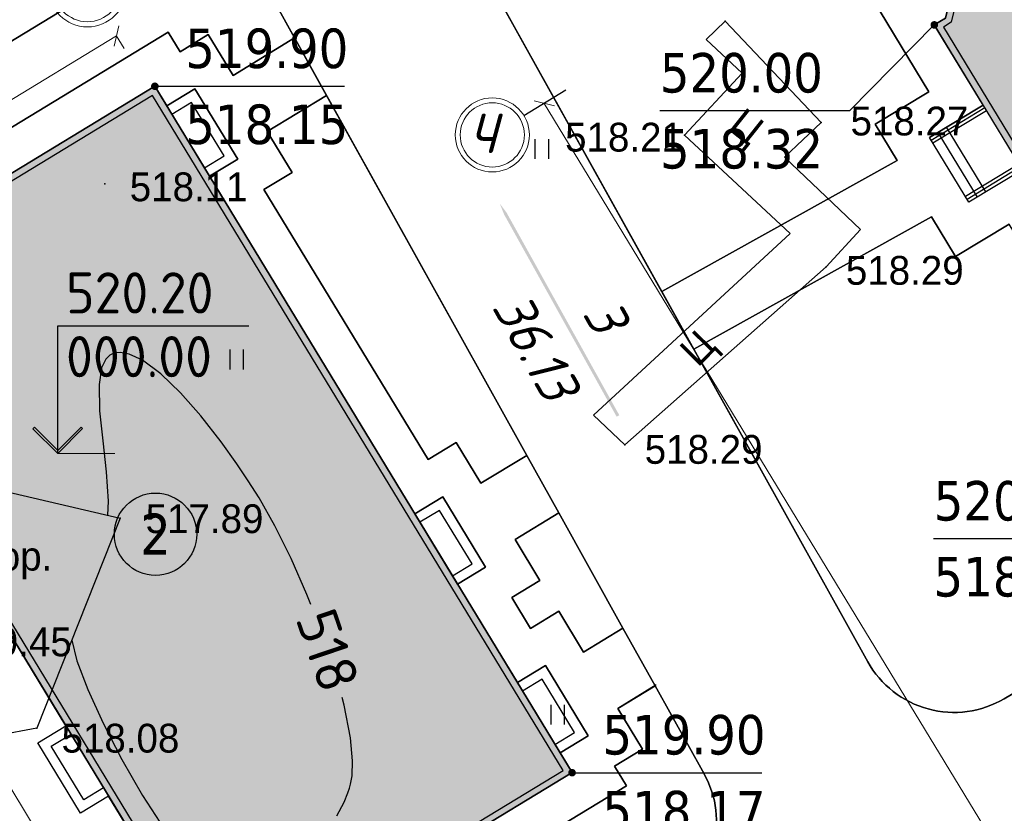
# Model space of a CAD drawing. Header units: millimetres. Extents: x 767170 to 66149698, y -983507 to 2493658.
# Tile 250 of 256: x 3246314 to 3276220, y -589138 to -565028. Entities that reach past the tile are written whole.
import ezdxf
from ezdxf.enums import TextEntityAlignment as Align

# ---------------------------------------------------------------- set-up
doc = ezdxf.new("R2010")
doc.units = ezdxf.units.MM
for name, pattern in [('Д_ТРОТ_ТРУБА', [3, 1.5, -1.5]), ('ДОРОГИ_СТРОЯЩ', [9, 8, -1]), ('Контура низ откосов  Штриховая 0.1-0.5 - - - - - - -', [0.6, 0.1, -0.5])]:
    doc.linetypes.add(name, pattern=pattern)
for name, color, linetype in [('(004) Точки рельефа', 7, 'Continuous'), ('(025) Дорога', 7, 'Continuous'), ('(036) Растительность', 7, 'Continuous'), ('(039) Земля', 7, 'Continuous'), ('C-TOPO-MAJR', 9, 'Continuous'), ('os', 3, 'Continuous'), ('V_GRADEMARKER', 6, 'Continuous'), ('V_Loyiha_OPOR-PNT', 7, 'Continuous')]:
    doc.layers.add(name, color=color, linetype=linetype)
doc.layers.add('(032) Горизонтали утолщенные', color=32, linetype='Continuous', lineweight=30)
doc.layers.add('ГТ_ОТМЕТКА НУЛЯ', color=7, linetype='Continuous', lineweight=25)
doc.styles.add('BLACK', font='tahomabd.ttf')
doc.styles.add('BM-431', font='txt')
doc.styles.add('D-431', font='txt')
doc.styles.add('ESKD1', font='eskd1.shx', dxfattribs={"width": 1.2, "oblique": 14.994305})
doc.styles.add('GOST-2.304_Type-B', font='GOST_Common.ttf')
doc.styles.get("Standard").update_dxf_attribs({"font": 'isocpeui.ttf'})
doc.styles.add('Tahoma', font='tahoma.ttf')
doc.styles.add('СПДС', font='isocpeur.ttf')
doc.dimstyles.new('genplan dimension', dxfattribs={"dimtxt": 1100, "dimasz": 450, "dimexe": 450, "dimexo": 0, "dimgap": 80, "dimtad": 1, "dimlfac": 0.001, "dimtxsty": 'BLACK', "dimblk": 'OBLIQUE', "dimcen": 0, "dimclrd": 186, "dimclre": 186, "dimclrt": 186, "dimadec": 1, "dimazin": 0, "dimtfac": 1, "dimtmove": 0, "dimatfit": 3, "dimldrblk": 'OBLIQUE', "dimfxl": 1, "dimlwd": 9, "dimlwe": 9, "dimarcsym": 0})

# ---------------------------------------------------------------- blocks, each defined once
blk = doc.blocks.new('I04010')
for p, q in [((-0.412273, 0.007146), (-0.412273, 1.207146)), ((0.387727, 1.207146), (0.387727, 0.007146))]:
    blk.add_line(p, q)
blk = doc.blocks.new('Topo Xos')
at = {"layer": '(004) Точки рельефа', "color": 7, "linetype": 'ByBlock', "lineweight": -2, "transparency": 16777216}
for p in [(-85.009, 6.537), (-82.097, 3.465), (-86.246, 3.077), (-103.853, 1.603), (-81.945, -0.925), (-88.064, -6.33), (-103.393, -8.557), (-105.92, -14.939)]:
    blk.add_point(p, dxfattribs=at)
at = {"layer": '(025) Дорога', "linetype": 'Д_ТРОТ_ТРУБА', "ltscale": 600, "transparency": 16777216, "flags": 128}
for points in [[(-83.038, 0.092), (-86.246, 3.077), (-84.491, 4.963), (-85.586, 5.982), (-85.009, 6.537), (-82.097, 3.465), (-83.21, 2.41), (-80.905, 0.209), (-81.945, -0.925)], [(-88.064, -6.33), (-89.011, -5.434), (-83.038, 0.092)], [(-88.064, -6.33), (-81.945, -0.925), (-81.947, -0.923)]]:
    blk.add_lwpolyline(points, dxfattribs=at)
at = {"layer": '(032) Горизонтали утолщенные', "color": 32, "linetype": 'Continuous', "lineweight": 30, "ltscale": 600, "transparency": 16777216}
for points in [[(-104.861, -12.266), (-104.702, -12.895), (-104.371, -13.762), (-103.905, -14.786), (-103.338, -15.887), (-102.708, -16.984), (-102.05, -17.996)], [(-96.806, -17.606), (-96.587, -17.189), (-96.47, -16.904), (-96.421, -16.76), (-96.389, -16.643), (-96.346, -16.382), (-96.33, -15.931), (-96.392, -15.231), (-96.586, -14.234), (-96.65, -14.004)]]:
    blk.add_lwpolyline(points, dxfattribs=at)
at = {"layer": '(039) Земля', "linetype": 'Контура низ откосов  Штриховая 0.1-0.5 - - - - - - -', "ltscale": 600, "transparency": 16777216, "flags": 128}
blk.add_lwpolyline([(-112.055, -6.542), (-103.393, -8.557), (-105.92, -14.939), (-110.293, -15.748), (-112.055, -6.542)], dxfattribs=at)
at = {"layer": '(036) Растительность', "linetype": 'Continuous', "transparency": 16777216, "xscale": 0.5, "yscale": 0.5, "zscale": 0.5}
for p in [(-90.574, 2.355), (-99.846, -4.042), (-90.096, -14.832)]:
    blk.add_blockref('I04010', p, dxfattribs=at)
at = {"layer": '(004) Точки рельефа', "linetype": 'ByBlock', "transparency": 16777216, "char_height": 0.875, "attachment_point": 4, "style": 'D-431'}
for s, insert in [('518.27', (-81.204, 3.5)), ('518.21', (-89.874, 3.01)), ('518.11', (-103.098, 1.501)), ('518.29', (-81.347, -1.036)), ('518.29', (-87.457, -6.475)), ('517.89', (-102.616, -8.581)), ('519.45', (-108.436, -12.323)), ('518.08', (-105.169, -15.248))]:
    blk.add_mtext(s, dxfattribs=dict(at, insert=insert))
at = {"layer": '(025) Дорога', "linetype": 'ДОРОГИ_СТРОЯЩ', "transparency": 16777216, "style": 'BM-431'}
for rotation, p in [(321.4892, (-84.963, 3.269)), (45.4202, (-85.842, -3.996))]:
    blk.add_text('Ц', height=0.875, rotation=rotation, dxfattribs=at).set_placement(p)
at = {"layer": '(039) Земля', "linetype": 'Continuous', "transparency": 16777216, "style": 'BM-431'}
blk.add_text('нав.стр мусор.', height=0.875, dxfattribs=at).set_placement((-113.39, -10.15))
at = {"layer": 'C-TOPO-MAJR', "color": 32, "linetype": 'Continuous', "lineweight": 30, "transparency": 16777216, "insert": (-97.08, -12.577), "char_height": 1.25, "width": 2.14625, "attachment_point": 5, "rotation": 288.7274, "style": 'СПДС', "bg_fill": 3, "box_fill_scale": 1.254, "bg_fill_color": 256, "bg_fill_true_color": 13158600, "bg_fill_transparency": 0}
blk.add_mtext('518', dxfattribs=at)
at = {"layer": '(032) Горизонтали утолщенные', "color": 32, "linetype": 'Continuous', "lineweight": 30, "ltscale": 600, "transparency": 16777216}
blk.add_lwpolyline([(-97.597, -11.179), (-97.717, -10.875), (-98.197, -9.787), (-98.69, -8.795), (-99.171, -7.943), (-99.277, -7.771), (-99.496, -7.425), (-99.84, -6.908), (-100.32, -6.236), (-100.938, -5.446), (-101.556, -4.747), (-102.155, -4.173), (-102.712, -3.761), (-103.114, -3.571), (-103.383, -3.522), (-103.544, -3.539), (-103.619, -3.562), (-103.697, -3.603), (-103.826, -3.723), (-103.955, -3.994), (-104.031, -4.497), (-104.011, -5.296), (-103.918, -6.207), (-103.811, -7.15), (-103.749, -8.044), (-103.772, -8.468)], dxfattribs=at)
blk = doc.blocks.new('_Oblique')
at = {"color": 0, "linetype": 'ByBlock', "lineweight": -2}
blk.add_line((-0.5, -0.5), (0.5, 0.5), dxfattribs=at)
blk = doc.blocks.new('*D1905')
at = {"color": 186, "lineweight": 9, "transparency": 16777216}
for p, q in [((-59597, -8107), (-59999, -8351)), ((-59614, -8118), (-30888, -55389)), ((-30742, -55300), (-31273, -55623))]:
    blk.add_line(p, q, dxfattribs=at)
at = {"color": 186, "lineweight": 9, "transparency": 16777216, "xscale": 450, "yscale": 450, "zscale": 450}
for p, rotation in [((-59614, -8118), 121.2865699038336), ((-30888, -55389), 301.2865699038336)]:
    blk.add_blockref('_Oblique', p, dxfattribs=dict(at, rotation=rotation))
at = {"color": 186, "transparency": 16777216, "insert": (-44586, -31349), "char_height": 1100, "attachment_point": 5, "rotation": 301.2866, "style": 'BLACK'}
blk.add_mtext('55,32', dxfattribs=at)
blk = doc.blocks.new('*D291')
at = {"color": 186, "lineweight": 9, "transparency": 16777216}
for p, q in [((2205660, -665699), (2205660, -665083)), ((2229660, -665699), (2229660, -665083)), ((2229660, -665533), (2205660, -665533))]:
    blk.add_line(p, q, dxfattribs=at)
at = {"color": 186, "lineweight": 9, "transparency": 16777216, "xscale": 450, "yscale": 450, "zscale": 450, "rotation": 180}
blk.add_blockref('_Oblique', (2205660, -665533), dxfattribs=at)
at = {"color": 186, "lineweight": 9, "transparency": 16777216, "xscale": 450, "yscale": 450, "zscale": 450}
blk.add_blockref('_Oblique', (2229660, -665533), dxfattribs=at)
at = {"color": 186, "transparency": 16777216, "insert": (2217660, -664891), "char_height": 1100, "attachment_point": 5, "style": 'BLACK'}
blk.add_mtext('24', dxfattribs=at)
blk = doc.blocks.new('*D292')
at = {"color": 186, "lineweight": 9, "transparency": 16777216}
for p, q in [((2203535, -650919), (2203996, -650919)), ((2203546, -650919), (2203546, -662919)), ((2203535, -662919), (2203996, -662919))]:
    blk.add_line(p, q, dxfattribs=at)
at = {"color": 186, "lineweight": 9, "transparency": 16777216, "xscale": 450, "yscale": 450, "zscale": 450}
for p, rotation in [((2203546, -650919), 90), ((2203546, -662919), 270)]:
    blk.add_blockref('_Oblique', p, dxfattribs=dict(at, rotation=rotation))
at = {"color": 186, "transparency": 16777216, "insert": (2202905, -656919), "char_height": 1100, "attachment_point": 5, "rotation": 90, "style": 'BLACK'}
blk.add_mtext('12', dxfattribs=at)
blk = doc.blocks.new('Eksplikatsia')
h = blk.add_hatch(color=2)
h.dxf.hatch_style = 1
edge = h.paths.add_edge_path()
edge.add_arc((0, 0), 1250, 0, 360)
at = {"lineweight": 30}
blk.add_circle((0, 0), 1250, dxfattribs=at)
at = {"color": 1}
blk.add_attdef('№', text='', height=1250, dxfattribs=at).set_placement((0, 0), align=Align.MIDDLE_CENTER)
blk = doc.blocks.new('*U1416')
at = {"layer": 'V_GRADEMARKER', "elevation": 520}
blk.add_lwpolyline([(-91.858, 1, 0, 0.486, 0), (-90.961, -0.613, 0.0923, 0.0923, 0), (-88.268, -5.453, 0.486, 0, 0)], format="xyseb", dxfattribs=at)
at = {"layer": 'V_GRADEMARKER', "style": 'ESKD1', "oblique": 14.9943, "width": 1.2}
for s, p in [('36.13', (-92.118, -2.141, 520)), ('3', (-89.366, -2.34, 520))]:
    blk.add_text(s, height=1.2, rotation=299.0885, dxfattribs=at).set_placement(p)
blk = doc.blocks.new('*U1470')
at = {"layer": 'V_Loyiha_OPOR-PNT', "elevation": 518.38}
blk.add_lwpolyline([(-70.663, -6.733), (-72.916, -9.183), (-78.684, -9.183)], dxfattribs=at)
at = {"layer": 'V_Loyiha_OPOR-PNT', "const_width": 0.115, "elevation": 518.38}
blk.add_lwpolyline([(-70.72, -6.733, 1), (-70.605, -6.733, 1)], format="xyb", close=True, dxfattribs=at)
at = {"layer": 'V_Loyiha_OPOR-PNT', "color": 1, "style": 'Tahoma'}
blk.add_text('520.00', height=1.2, dxfattribs=at).set_placement((-78.677, -8.629, 518.38))
at = {"layer": 'V_Loyiha_OPOR-PNT', "color": 5, "style": 'Tahoma'}
blk.add_text('518.38', height=1.2, dxfattribs=at).set_placement((-78.684, -10.937, 518.38))
blk = doc.blocks.new('*U1471')
at = {"layer": 'V_Loyiha_OPOR-PNT', "elevation": 518.32}
blk.add_lwpolyline([(-78.66, 6.427), (-81.235, 3.82), (-86.996, 3.82)], dxfattribs=at)
at = {"layer": 'V_Loyiha_OPOR-PNT', "const_width": 0.115, "elevation": 518.32}
blk.add_lwpolyline([(-78.718, 6.427, 1), (-78.603, 6.427, 1)], format="xyb", close=True, dxfattribs=at)
at = {"layer": 'V_Loyiha_OPOR-PNT', "color": 1, "style": 'Tahoma'}
blk.add_text('520.00', height=1.2, dxfattribs=at).set_placement((-86.996, 4.374, 518.32))
at = {"layer": 'V_Loyiha_OPOR-PNT', "color": 5, "style": 'Tahoma'}
blk.add_text('518.32', height=1.2, dxfattribs=at).set_placement((-86.991, 2.066, 518.32))
blk = doc.blocks.new('*U1473')
at = {"layer": 'V_Loyiha_OPOR-PNT', "const_width": 0.115, "elevation": 518.17}
blk.add_lwpolyline([(-89.72, -16.29, 1), (-89.605, -16.29, 1)], format="xyb", close=True, dxfattribs=at)
at = {"layer": 'V_Loyiha_OPOR-PNT', "elevation": 518.17}
blk.add_lwpolyline([(-89.663, -16.29), (-89.663, -16.29), (-83.894, -16.29)], dxfattribs=at)
at = {"layer": 'V_Loyiha_OPOR-PNT', "color": 1, "style": 'Tahoma'}
blk.add_text('519.90', height=1.2, dxfattribs=at).set_placement((-88.74, -15.736, 518.17))
at = {"layer": 'V_Loyiha_OPOR-PNT', "color": 5, "style": 'Tahoma'}
blk.add_text('518.17', height=1.2, dxfattribs=at).set_placement((-88.74, -18.043, 518.17))
blk = doc.blocks.new('*U1474')
at = {"layer": 'V_Loyiha_OPOR-PNT', "const_width": 0.115, "elevation": 518.15}
blk.add_lwpolyline([(-102.392, 4.562, 1), (-102.276, 4.562, 1)], format="xyb", close=True, dxfattribs=at)
at = {"layer": 'V_Loyiha_OPOR-PNT', "elevation": 518.15}
blk.add_lwpolyline([(-102.334, 4.562), (-102.334, 4.562), (-96.573, 4.562)], dxfattribs=at)
at = {"layer": 'V_Loyiha_OPOR-PNT', "color": 1, "style": 'Tahoma'}
blk.add_text('519.90', height=1.2, dxfattribs=at).set_placement((-101.411, 5.116, 518.15))
at = {"layer": 'V_Loyiha_OPOR-PNT', "color": 5, "style": 'Tahoma'}
blk.add_text('518.15', height=1.2, dxfattribs=at).set_placement((-101.411, 2.808, 518.15))
blk = doc.blocks.new('*U1800')
at = {"layer": 'ГТ_ОТМЕТКА НУЛЯ', "linetype": 'Continuous', "lineweight": -3}
h = blk.add_hatch(color=256, dxfattribs=at)
h.dxf.hatch_style = 1
h.paths.add_polyline_path([(0.752, 0.756), (0, 0), (-0.756, 0.752), (-0.713, 0.795), (0, 0.085), (0.71, 0.798)])
at = {"layer": 'ГТ_ОТМЕТКА НУЛЯ', "linetype": 'Continuous', "lineweight": 30}
for p, q in [((0, 0), (0, 3.877)), ((0, 3.877), (5.801, 3.877))]:
    blk.add_line(p, q, dxfattribs=at)
at = {"layer": 'ГТ_ОТМЕТКА НУЛЯ', "color": 7, "true_color": 0xffffff, "transparency": 33554687, "const_width": 1.5}
for points in [[(-0.048, 4.812), (5.596, 4.812)], [(-0.048, 2.942), (5.596, 2.942)]]:
    blk.add_lwpolyline(points, dxfattribs=at)
at = {"layer": 'ГТ_ОТМЕТКА НУЛЯ', "linetype": 'Continuous', "lineweight": -3}
blk.add_lwpolyline([(0.752, 0.756), (0, 0), (-0.756, 0.752), (-0.713, 0.795), (0, 0.085), (0.71, 0.798), (0.752, 0.756)], dxfattribs=at)
at = {"layer": 'ГТ_ОТМЕТКА НУЛЯ', "linetype": 'Continuous', "lineweight": 20}
blk.add_lwpolyline([(0, 0), (1.732, 0)], dxfattribs=at)
at = {"layer": 'ГТ_ОТМЕТКА НУЛЯ', "color": 18, "true_color": 0x000000, "style": 'GOST-2.304_Type-B'}
blk.add_attdef('ОТМ', text='', height=1.25, rotation=360, dxfattribs=at).set_placement((0.248, 3.877), align=Align.BOTTOM_LEFT)
blk.add_attdef('ПР', text='', height=1.25, rotation=360, dxfattribs=at).set_placement((0.248, 3.566), align=Align.TOP_LEFT)
blk = doc.blocks.new('A$C2cdd6916')
h = blk.add_hatch(color=1)
h.dxf.hatch_style = 1
h.paths.add_polyline_path([(16401.238, -4652.593), (12042.877, -7301.119), (10692.648, -5079.21), (11718.144, -4456.027), (9225.414, -354.04), (9994.537, 113.347), (7294.079, 4557.166), (6524.956, 4089.779), (4032.226, 8191.765), (3006.729, 7568.583), (1656.5, 9790.492), (26610.253, 24954.602), (28168.21, 22390.86), (31159.242, 24208.476), (35090.313, 26597.342), (27092.803, 39757.883), (26750.971, 39550.156), (23865.782, 40254.206), (20705.813, 41025.308), (19934.711, 37865.339), (16774.743, 38636.441), (16003.641, 35476.472), (12843.672, 36247.575), (12072.57, 33087.606), (8912.601, 33858.708), (8141.499, 30698.739), (4981.531, 31469.841), (4210.429, 28309.873), (1050.46, 29080.975), (279.358, 25921.006), (-2880.611, 26692.108), (-3651.713, 23532.14), (-4355.763, 20646.951), (-16319.891, 13376.488), (-19205.079, 14080.537), (-22365.048, 14851.639), (-23136.15, 11691.671), (-26296.119, 12462.773), (-27067.221, 9302.804), (-30227.189, 10073.906), (-30998.291, 6913.938), (-34158.26, 7685.04), (-34929.362, 4525.071), (-38089.331, 5296.173), (-38860.433, 2136.205), (-42020.401, 2907.307), (-42791.503, -252.662), (-45951.472, 518.44), (-46722.574, -2641.528), (-47426.624, -5526.717), (-47768.456, -5734.445), (-39770.946, -18894.986), (-32848.844, -14688.503), (-34406.8, -12124.761), (-9453.047, 3039.348), (-8102.818, 817.438), (-9128.315, 194.256), (-6635.585, -3907.731), (-7404.707, -4375.118), (-4704.249, -8818.937), (-3935.127, -8351.55), (-1442.396, -12453.537), (-416.9, -11830.354), (933.329, -14052.264), (-3425.032, -16700.79), (-1867.075, -19264.531), (-17591.358, -28819.998), (-15929.538, -31554.655), (-15758.622, -31450.792), (-14927.712, -32818.121), (-15440.46, -33129.712), (-13674.776, -36035.286), (-13162.028, -35723.695), (-12331.118, -37091.024), (-12502.034, -37194.887), (-12294.306, -37536.72), (-10840.214, -39929.545), (952.998, -32762.946), (1160.726, -33104.778), (5091.797, -30715.911), (5507.252, -31399.576), (10207.445, -28543.322), (9791.99, -27859.658), (12013.899, -26509.429), (12844.81, -27876.758), (18826.874, -24241.526), (17995.963, -22874.197), (20217.873, -21523.968), (20633.328, -22207.633), (25333.521, -19351.379), (24918.066, -18667.715), (28849.137, -16278.848), (28641.409, -15937.016), (40434.621, -8770.416), (38772.801, -6035.759), (38601.885, -6139.622), (37770.975, -4772.293), (38283.723, -4460.702), (36518.039, -1555.128), (36005.291, -1866.719), (35174.381, -499.39), (35345.297, -395.527), (35137.569, -53.694), (33683.477, 2339.131), (17959.194, -7216.335)])
for p, q in [((-46288.397, -8169.999), (-47912.101, -9156.705)), ((-46204.919, -10810.649), (-47399.352, -8845.114)), ((-46717.667, -11122.24), (-47912.101, -9156.705)), ((-46461.293, -10966.445), (-47655.726, -9000.909)), ((-45093.964, -10135.535), (-46717.667, -11122.24))]:
    blk.add_line(p, q)
at = {"color": 1}
for p, q in [((-46236.466, -8255.457), (-47860.169, -9242.163)), ((-46184.534, -8340.915), (-47808.237, -9327.621)), ((-45197.828, -9964.619), (-46821.531, -10951.324)), ((-45145.896, -10050.077), (-46769.599, -11036.782))]:
    blk.add_line(p, q, dxfattribs=at)
for points in [[(-42791.503, -252.662), (-45951.472, 518.44), (-46722.574, -2641.528), (-47426.624, -5526.717), (-47768.456, -5734.445), (-39770.946, -18894.986)], [(-42791.503, -252.662), (-45951.472, 518.44), (-47426.624, -5526.717), (-47768.456, -5734.445), (-39770.946, -18894.986)]]:
    blk.add_lwpolyline(points)
at = {"color": 2, "lineweight": 30}
blk.add_lwpolyline([(-42644.618, -494.374), (-45804.587, 276.728), (-47251.964, -5654.611), (-47493.676, -5801.497), (-39703.894, -18620.206)], dxfattribs=at)
at = {"layer": 'os', "color": 0}
blk.add_line((-58962.309, -7721.593), (-60232.132, -8493.25), dxfattribs=at)
at = {"layer": 'os', "color": 0, "lineweight": 0}
for radius in [1125, 975]:
    blk.add_circle((-61193.535, -9077.483), radius, dxfattribs=at)
at = {"ltscale": 50}
blk.add_text('Ч', height=1200, dxfattribs=at).set_placement((-61927.753, -9625.742))
dim = blk.add_linear_dim(base=(-30888.110056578, -55388.882923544), p1=(-59597.220211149, -8107.421278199), p2=(-30741.657936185, -55299.885650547), angle=121.286569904, dimstyle='genplan dimension')
dim.commit()
dim.dimension.update_dxf_attribs({"geometry": '*D1905', "text_midpoint": (-44586.204274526, -31349.228369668)})
blk = doc.blocks.new('A$C42de6a65')
h = blk.add_hatch(color=1)
h.dxf.hatch_style = 1
h.paths.add_polyline_path([(-12199.948, -6200), (12199.843, -6200), (12199.948, 6200), (-12199.843, 6200)])
for points in [[(-8999.948, 6200), (-8999.948, 7200), (-11499.948, 7200), (-11499.948, 6200)], [(5500.052, 6200), (5500.052, 7200), (3000.052, 7200), (3000.052, 6200)], [(11500.052, 6200), (11500.052, 7200), (9000.052, 7200), (9000.052, 6200)], [(-9299.948, 6200), (-9299.948, 6900), (-11199.948, 6900), (-11199.948, 6200)], [(5200.052, 6200), (5200.052, 6900), (3300.052, 6900), (3300.052, 6200)], [(11200.052, 6200), (11200.052, 6900), (9300.052, 6900), (9300.052, 6200)], [(5200.052, -6200), (5200.052, -6900), (3300.052, -6900), (3300.052, -6200)]]:
    blk.add_lwpolyline(points)
blk.add_lwpolyline([(-12199.948, -6200), (12199.843, -6200), (12199.948, 6200), (-12199.843, 6200)], close=True)
at = {"color": 2}
blk.add_lwpolyline([(11999.948, 5999.702), (-12000.052, 5999.702), (-12000.052, -6000.298), (11999.948, -6000.298)], close=True, dxfattribs=at)
at = {"color": 7}
blk.add_lwpolyline([(5500.052, -6200), (5500.052, -7200), (3000.052, -7200), (3000.052, -6200)], dxfattribs=at)
at = {"layer": 'os', "color": 0, "lineweight": 0}
for radius in [1181.25, 1023.75]:
    blk.add_circle((-15814.96, 6000), radius, dxfattribs=at)
dim = blk.add_linear_dim(base=(-14114.387, -6000), p1=(-14125.549, 6000), p2=(-14125.549, -6000), angle=90, dimstyle='genplan dimension')
dim.commit()
dim.dimension.update_dxf_attribs({"geometry": '*D292', "text_midpoint": (-14755.099, 0), "insert": (-2217660.378, 656918.593)})
dim = blk.add_linear_dim(base=(-12000.052, -8614.606), p1=(11999.948, -8780.464), p2=(-12000.052, -8780.464), dimstyle='genplan dimension')
dim.commit()
dim.dimension.update_dxf_attribs({"geometry": '*D291', "text_midpoint": (-0.052, -7972.416), "insert": (-2217660.378, 656918.593)})

msp = doc.modelspace()

# ---------------------------------------------------------------- block references
at = {"xscale": 1000, "yscale": 1000, "zscale": 1000}
msp.add_blockref('Topo Xos', (3352754.32, -571613.28), dxfattribs=at)

# ---------------------------------------------------------------- next in the draw order: linework, layer by layer
for points in [[(3277381.33, -547845.97), (3260479.15, -557626.02, 0.40928213), (3259360.02, -561681.14), (3265815.96, -573285.67), (3272970.08, -569305.63), (3272301.75, -568205.84), (3273925.45, -567219.14), (3272445.4, -564783.58), (3273387.95, -564210.8), (3275029.75, -557482.74), (3278189.71, -558253.84)], [(3276220.35, -585655.07, -0.42190851), (3272072.09, -584531.04), (3259360.02, -561681.14, -0.40928213), (3260479.15, -557626.02), (3277381.33, -547845.97)], [(3249865.58, -563364.03, -0.42549538), (3254045.15, -564469.3), (3261719.5, -578263.93), (3262692.54, -580012.96), (3264638.61, -583511.02), (3265611.64, -585260.04), (3267102.8, -587940.4, -0.40302103), (3266039.15, -591962.62), (3253382.16, -599654.12, -0.41421356), (3249260.46, -598648.34), (3235322.45, -575712.22, -0.41421356), (3236328.23, -571590.52), (3249865.58, -563364.03)], [(3272072.09, -584531.04, 0.42190851), (3276220.35, -585655.07)], [(3267102.8, -587940.4, -0.40302103), (3266039.15, -591962.62)]]:
    msp.add_lwpolyline(points, format="xyb")
for points in [[(3278189.71, -558253.84), (3275029.75, -557482.74), (3273387.95, -564210.8), (3272445.4, -564783.58), (3273925.45, -567219.14), (3272301.75, -568205.84), (3272970.08, -569305.63), (3265815.96, -573285.67), (3266788.28, -575033.41), (3274009.48, -571016.05), (3274742.55, -572222.37), (3276366.25, -571235.66)], [(3276768.57, -569586.99), (3275144.86, -570573.69), (3273950.43, -568608.16), (3275574.13, -567621.45), (3274094.07, -565185.9), (3274435.91, -564978.17), (3275139.96, -562092.98), (3275911.06, -558933.01), (3279071.03, -559704.11)], [(3259360.02, -561681.14), (3272072.09, -584531.04)], [(3236328.23, -571590.52), (3249865.58, -563364.03)], [(3254045.15, -564469.3), (3261719.5, -578263.93)], [(3252092.41, -595991.26), (3264740.38, -588305.24), (3264376.91, -587707.11), (3265231.48, -587187.8), (3264478.47, -585948.66), (3265611.64, -585260.04), (3264638.61, -583511.02), (3263439.84, -584239.5), (3262686.83, -583000.36), (3261832.25, -583519.67), (3261261, -582579.63), (3262115.53, -582060.34), (3261362.52, -580821.2), (3262692.54, -580012.96), (3261719.5, -578263.93), (3260323.88, -579112.04), (3259570.87, -577872.9), (3258716.34, -578392.19), (3253730.87, -570188.21), (3254585.3, -569668.98), (3253832.29, -568429.85), (3255638.04, -567332.51), (3254665, -565583.49), (3252793.65, -566720.68), (3252040.64, -565481.55), (3251186.21, -566000.77), (3250822.75, -565402.66), (3238174.78, -573088.68)], [(3252092.41, -595991.26), (3264740.38, -588305.24), (3264376.91, -587707.11), (3265231.48, -587187.8), (3264478.47, -585948.66), (3265611.64, -585260.04), (3264638.61, -583511.02), (3263439.84, -584239.5), (3262686.83, -583000.36), (3261832.25, -583519.67), (3261261, -582579.63), (3262115.53, -582060.34), (3261362.52, -580821.2), (3262692.54, -580012.96), (3261719.5, -578263.93), (3260323.88, -579112.04), (3259570.87, -577872.9), (3258716.34, -578392.19), (3253730.87, -570188.21), (3254585.3, -569668.98), (3253832.29, -568429.85), (3255638.04, -567332.51), (3254665, -565583.49), (3252793.65, -566720.68), (3252040.64, -565481.55), (3251186.21, -566000.77), (3250822.75, -565402.66), (3238174.78, -573088.68)], [(3254701.41, -565561.36), (3252793.8, -566720.59)], [(3239823.46, -573490.99), (3250420.43, -567051.33), (3250783.9, -567649.45), (3251638.33, -567130.23), (3252936.62, -569266.67), (3252082.19, -569785.9), (3258314.02, -580040.87), (3259168.56, -579521.58), (3260466.85, -581658.02), (3259612.32, -582177.31), (3261429.94, -585168.35), (3262284.51, -584649.04), (3263582.8, -586785.48), (3262728.23, -587304.8), (3263091.7, -587902.92), (3252494.73, -594342.58)], [(3239823.46, -573490.99), (3250420.43, -567051.33), (3250783.9, -567649.45), (3251638.33, -567130.23), (3252936.62, -569266.67), (3252082.19, -569785.9), (3258314.02, -580040.87), (3259168.56, -579521.58), (3260466.85, -581658.02), (3259612.32, -582177.31), (3261429.94, -585168.35), (3262284.51, -584649.04), (3263582.8, -586785.48), (3262728.23, -587304.8), (3263091.7, -587902.92), (3252494.73, -594342.58)], [(3255638.04, -567332.51), (3253832.44, -568429.76)], [(3274009.48, -571016.05), (3266788.28, -575033.41)], [(3250833.02, -591608.11), (3249015.4, -588617.07), (3248160.76, -589136.43), (3246862.46, -586999.98), (3247717.11, -586480.63), (3241485.28, -576225.65)], [(3250833.02, -591608.11), (3249015.4, -588617.07), (3248160.76, -589136.43), (3246862.46, -586999.98), (3247717.11, -586480.63), (3241485.28, -576225.65)], [(3261719.5, -578263.93), (3260323.92, -579112.01)], [(3261719.5, -578263.93), (3262692.54, -580012.96)], [(3262692.54, -580012.96), (3261362.56, -580821.17)], [(3262692.54, -580012.96), (3264638.61, -583511.02)], [(3264638.61, -583511.02), (3263439.84, -584239.5)], [(3264638.61, -583511.02), (3265611.64, -585260.04)], [(3265647.03, -585238.54), (3264478.47, -585948.66)], [(3265611.64, -585260.04), (3267102.8, -587940.4)]]:
    msp.add_lwpolyline(points)
at = {"lineweight": 30}
for points in [[(3272072.09, -584531.04), (3259360.02, -561681.14)], [(3259360.02, -561681.14), (3265815.96, -573285.67)], [(3236328.23, -571590.52), (3249865.58, -563364.03)], [(3249865.58, -563364.03), (3236328.23, -571590.52)], [(3254045.15, -564469.3), (3261719.5, -578263.93)], [(3254665, -565583.49), (3254045.15, -564469.3)], [(3272445.4, -564783.58), (3273925.45, -567219.14)], [(3273925.45, -567219.14), (3272445.4, -564783.58)], [(3274094.07, -565185.9), (3274435.91, -564978.17)], [(3275574.13, -567621.45), (3274094.07, -565185.9)], [(3250822.75, -565402.66), (3238174.78, -573088.68)], [(3238174.78, -573088.68), (3250822.75, -565402.66)], [(3251186.21, -566000.77), (3250822.75, -565402.66)], [(3250822.75, -565402.66), (3251186.21, -566000.77)], [(3252040.64, -565481.55), (3251186.21, -566000.77)], [(3251186.21, -566000.77), (3252040.64, -565481.55)], [(3252793.65, -566720.68), (3252040.64, -565481.55)], [(3252040.64, -565481.55), (3252793.65, -566720.68)], [(3254665, -565583.49), (3252793.65, -566720.68)], [(3252793.65, -566720.68), (3254665, -565583.49)], [(3255638.04, -567332.51), (3254665, -565583.49)], [(3239823.46, -573490.99), (3250420.43, -567051.33)], [(3250420.43, -567051.33), (3250783.9, -567649.45)], [(3250783.9, -567649.45), (3251638.33, -567130.23)], [(3251638.33, -567130.23), (3252936.62, -569266.67)], [(3273925.45, -567219.14), (3272301.75, -568205.84)], [(3272301.75, -568205.84), (3273925.45, -567219.14)], [(3253832.29, -568429.85), (3255638.04, -567332.51)], [(3255638.04, -567332.51), (3253832.29, -568429.85)], [(3261719.5, -578263.93), (3255638.04, -567332.51)], [(3273950.43, -568608.16), (3275574.13, -567621.45)], [(3272301.75, -568205.84), (3272970.08, -569305.63)], [(3272970.08, -569305.63), (3272301.75, -568205.84)], [(3254585.3, -569668.98), (3253832.29, -568429.85)], [(3253832.29, -568429.85), (3254585.3, -569668.98)], [(3275144.86, -570573.69), (3273950.43, -568608.16)], [(3252936.62, -569266.67), (3252082.19, -569785.9)], [(3272970.08, -569305.63), (3265815.96, -573285.67)], [(3265815.96, -573285.67), (3272970.08, -569305.63)], [(3253730.87, -570188.21), (3254585.3, -569668.98)], [(3254585.3, -569668.98), (3253730.87, -570188.21)], [(3276768.57, -569586.99), (3275144.86, -570573.69)], [(3252082.19, -569785.9), (3258314.02, -580040.87)], [(3258716.34, -578392.19), (3253730.87, -570188.21)], [(3253730.87, -570188.21), (3258716.34, -578392.19)], [(3266788.28, -575033.41), (3274009.48, -571016.05)], [(3274009.48, -571016.05), (3266788.28, -575033.41)], [(3274009.48, -571016.05), (3274742.55, -572222.37)], [(3274742.55, -572222.37), (3274009.48, -571016.05)], [(3274742.55, -572222.37), (3276366.25, -571235.66)], [(3276366.25, -571235.66), (3274742.55, -572222.37)], [(3265815.96, -573285.67), (3266788.28, -575033.41)], [(3266788.28, -575033.41), (3272072.09, -584531.04)], [(3247717.11, -586480.63), (3241485.28, -576225.65)], [(3259570.87, -577872.9), (3258716.34, -578392.19)], [(3258716.34, -578392.19), (3259570.87, -577872.9)], [(3260323.88, -579112.04), (3259570.87, -577872.9)], [(3259570.87, -577872.9), (3260323.88, -579112.04)], [(3261719.5, -578263.93), (3260323.88, -579112.04)], [(3260323.88, -579112.04), (3261719.5, -578263.93)], [(3262692.54, -580012.96), (3261719.5, -578263.93)], [(3261719.5, -578263.93), (3262692.54, -580012.96)], [(3258314.02, -580040.87), (3259168.56, -579521.58)], [(3259168.56, -579521.58), (3260466.85, -581658.02)], [(3261362.52, -580821.2), (3262692.54, -580012.96)], [(3262692.54, -580012.96), (3261362.52, -580821.2)], [(3262692.54, -580012.96), (3264638.61, -583511.02)], [(3264638.61, -583511.02), (3262692.54, -580012.96)], [(3262115.53, -582060.34), (3261362.52, -580821.2)], [(3261362.52, -580821.2), (3262115.53, -582060.34)], [(3260466.85, -581658.02), (3259612.32, -582177.31)], [(3282752.45, -581793.59), (3276220.35, -585655.07)], [(3259612.32, -582177.31), (3261429.94, -585168.35)], [(3261261, -582579.63), (3262115.53, -582060.34)], [(3262115.53, -582060.34), (3261261, -582579.63)], [(3261832.25, -583519.67), (3261261, -582579.63)], [(3261261, -582579.63), (3261832.25, -583519.67)], [(3262686.83, -583000.36), (3261832.25, -583519.67)], [(3261832.25, -583519.67), (3262686.83, -583000.36)], [(3263439.84, -584239.5), (3262686.83, -583000.36)], [(3262686.83, -583000.36), (3263439.84, -584239.5)], [(3264638.61, -583511.02), (3263439.84, -584239.5)], [(3263439.84, -584239.5), (3264638.61, -583511.02)], [(3265611.64, -585260.04), (3264638.61, -583511.02)], [(3264638.61, -583511.02), (3265611.64, -585260.04)], [(3261429.94, -585168.35), (3262284.51, -584649.04)], [(3262284.51, -584649.04), (3263582.8, -586785.48)], [(3264478.47, -585948.66), (3265611.64, -585260.04)], [(3265611.64, -585260.04), (3264478.47, -585948.66)], [(3265611.64, -585260.04), (3267102.8, -587940.4)], [(3267102.8, -587940.4), (3265611.64, -585260.04)], [(3265231.48, -587187.8), (3264478.47, -585948.66)], [(3264478.47, -585948.66), (3265231.48, -587187.8)], [(3246862.46, -586999.98), (3247717.11, -586480.63)], [(3248160.76, -589136.43), (3246862.46, -586999.98)], [(3263582.8, -586785.48), (3262728.23, -587304.8)], [(3262728.23, -587304.8), (3263091.7, -587902.92)], [(3264376.91, -587707.11), (3265231.48, -587187.8)], [(3265231.48, -587187.8), (3264376.91, -587707.11)], [(3263091.7, -587902.92), (3252494.73, -594342.58)], [(3264740.38, -588305.24), (3264376.91, -587707.11)], [(3264376.91, -587707.11), (3264740.38, -588305.24)], [(3252092.41, -595991.26), (3264740.38, -588305.24)], [(3264740.38, -588305.24), (3252092.41, -595991.26)], [(3249015.4, -588617.07), (3248160.76, -589136.43)], [(3250833.02, -591608.11), (3249015.4, -588617.07)]]:
    msp.add_lwpolyline(points, dxfattribs=at)
for points in [[(3250822.75, -565402.66), (3251186.21, -566000.77), (3252040.64, -565481.55), (3252793.65, -566720.68), (3254665, -565583.49), (3254045.15, -564469.3, 0.42549538), (3249865.58, -563364.03), (3236328.23, -571590.52, 0.41421356), (3235322.45, -575712.22), (3236043.91, -576899.44), (3238436.57, -575445.45), (3237683.56, -574206.31), (3238538.3, -573686.89), (3238174.78, -573088.68)], [(3266039.15, -591962.62), (3253382.16, -599654.12, -0.41421356), (3249260.46, -598648.34), (3235322.45, -575712.22, -0.41421356), (3236328.23, -571590.52), (3249865.58, -563364.03, -0.42549538), (3254045.15, -564469.3), (3261719.5, -578263.93), (3262692.54, -580012.96), (3264638.61, -583511.02), (3265611.64, -585260.04), (3267102.8, -587940.4, -0.40302103)], [(3266039.15, -591962.62), (3253382.16, -599654.12, -0.41421356), (3249260.46, -598648.34), (3235322.45, -575712.22, -0.41421356), (3236328.23, -571590.52), (3249865.58, -563364.03, -0.42549538), (3254045.15, -564469.3), (3261719.5, -578263.93), (3262692.54, -580012.96), (3264638.61, -583511.02), (3265611.64, -585260.04), (3267102.8, -587940.4, -0.40302103)], [(3276366.25, -571235.66), (3274742.55, -572222.37), (3274009.48, -571016.05), (3266788.28, -575033.41), (3272072.09, -584531.04, 0.42190851), (3276220.35, -585655.07), (3282752.45, -581793.59), (3281689.27, -579995.12)], [(3266039.15, -591962.62, 0.40302103), (3267102.8, -587940.4), (3265611.64, -585260.04), (3264478.47, -585948.66), (3265231.48, -587187.8), (3264376.91, -587707.11), (3264740.38, -588305.24), (3252092.41, -595991.26), (3251729, -595393.23), (3250874.4, -595912.56), (3250121.39, -594673.43), (3247728.58, -596127.51), (3249260.46, -598648.34, 0.41421356), (3253382.16, -599654.12)]]:
    msp.add_lwpolyline(points, format="xyb", close=True)
for points in [[(3239823.46, -573490.99), (3250420.43, -567051.33), (3263091.7, -587902.92), (3252494.73, -594342.58)], [(3239823.46, -573490.99), (3250420.43, -567051.33), (3263091.7, -587902.92), (3252494.73, -594342.58)], [(3252936.62, -569266.67), (3252082.02, -569786), (3250783.73, -567649.56), (3251638.33, -567130.23)], [(3252936.62, -569266.67), (3252082.02, -569786), (3250783.73, -567649.56), (3251638.33, -567130.23)], [(3255638.04, -567332.51), (3253832.29, -568429.85), (3254585.3, -569668.98), (3253730.87, -570188.21), (3258716.34, -578392.19), (3259570.87, -577872.9), (3260323.88, -579112.04), (3261719.5, -578263.93)], [(3260466.85, -581658.02), (3259612.25, -582177.35), (3258313.96, -580040.91), (3259168.56, -579521.58)], [(3260466.85, -581658.02), (3259612.25, -582177.35), (3258313.96, -580040.91), (3259168.56, -579521.58)], [(3262692.54, -580012.96), (3261362.52, -580821.2), (3262115.53, -582060.34), (3261261, -582579.63), (3261832.25, -583519.67), (3262686.83, -583000.36), (3263439.84, -584239.5), (3264638.61, -583511.02)], [(3263582.8, -586785.48), (3262728.21, -587304.81), (3261429.91, -585168.37), (3262284.51, -584649.04)], [(3263582.8, -586785.48), (3262728.21, -587304.81), (3261429.91, -585168.37), (3262284.51, -584649.04)], [(3249015.36, -588617.1), (3248160.76, -589136.43), (3246862.46, -586999.98), (3247717.06, -586480.65)], [(3249015.36, -588617.1), (3248160.76, -589136.43), (3246862.46, -586999.98), (3247717.06, -586480.65)], [(3263091.7, -587902.92), (3252494.73, -594342.58), (3252494.73, -594342.58), (3263091.7, -587902.92), (3262728.23, -587304.8), (3262728.23, -587304.8)]]:
    msp.add_lwpolyline(points, close=True)
for points in [[(3276220.35, -585655.07, -0.42190851), (3272072.09, -584531.04)], [(3272072.09, -584531.04, 0.42190851), (3276220.35, -585655.07)], [(3267102.8, -587940.4, -0.40302103), (3266039.15, -591962.62)], [(3266039.15, -591962.62, 0.40302103), (3267102.8, -587940.4)]]:
    msp.add_lwpolyline(points, format="xyb", dxfattribs=at)

# ---------------------------------------------------------------- next in the draw order: block references
msp.add_blockref('A$C2cdd6916', (3321862.53, -559451.45, -3656))
at = {"rotation": 301.287054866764}
msp.add_blockref('A$C42de6a65', (3251457.58, -580696.96, -3656), dxfattribs=at)
ref = msp.add_blockref('Eksplikatsia', (3250439.92, -580659.99))
ref.add_attrib('№', '2', dxfattribs={"color": 1, "height": 1250, "style": 'Tahoma'}).set_placement((3250439.92, -580659.99), align=Align.MIDDLE_CENTER)
at = {"layer": 'V_GRADEMARKER', "xscale": 1000, "yscale": 1000, "zscale": 1000}
msp.add_blockref('*U1416', (3352754.32, -571613.28), dxfattribs=at)
at = {"layer": 'V_Loyiha_OPOR-PNT', "xscale": 1000, "yscale": 1000, "zscale": 1000}
for name in ['*U1471', '*U1474', '*U1470', '*U1473']:
    msp.add_blockref(name, (3352754.32, -571613.28), dxfattribs=at)
at = {"layer": 'ГТ_ОТМЕТКА НУЛЯ', "xscale": 1000, "yscale": 1000, "zscale": 1000}
msp.add_blockref('*U1800', (3247472.91, -578205.34), dxfattribs=at).add_auto_attribs({'ОТМ': '520.20', 'ПР': '000.00'})

doc.saveas('drawing.dxf')
